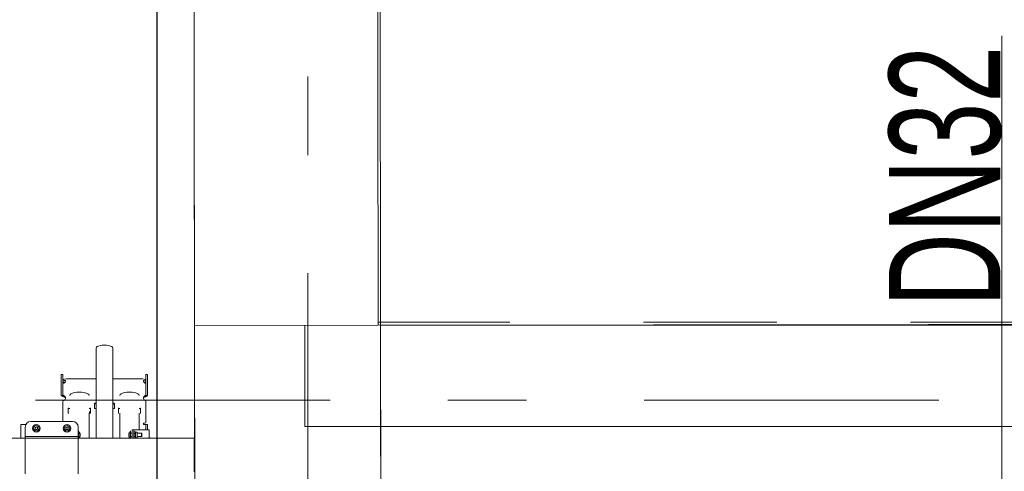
# Model space of a CAD drawing. Header units: millimetres. Extents: x 11681 to 15516, y 25095 to 29743.
# Tile 86 of 96: x 12873 to 13050, y 28112 to 28193. Entities that reach past the tile are written whole.
import ezdxf
from ezdxf.lldxf.tags import DXFTag

# ---------------------------------------------------------------- set-up
doc = ezdxf.new("R2010")
doc.units = ezdxf.units.MM
for name, pattern in [('Przerywana', [48, 24, -24]), ('Przerywana podwójnie', [109.361107, 52.916665, -21.166666, 14.111111, -21.166666]), ('Wipeout_Contour', [100, 0, -100])]:
    doc.linetypes.add(name, pattern=pattern)
for name, color, linetype, lineweight, true_color in [('00 - nowa technologia myjni_Nr_pióra__95', 7, 'Continuous', 20, 0x7c7c7c), ('103-Z Zakres opracowania_Nr_pióra__95', 7, 'Continuous', 140, 0x7c7c7c), ('410-K Osie główne_Nr_pióra__95', 7, 'Continuous', 0, 0x7c7c7c), ('420-K Ściany_Nr_pióra__95', 7, 'Continuous', 13, 0x7c7c7c), ('460 - Stropy_Nr_pióra__95', 7, 'Continuous', 13, 0x7c7c7c), ('Nowe_460 - Stropy_Nr_pióra__95', 7, 'Continuous', 13, 0x7c7c7c)]:
    doc.layers.add(name, color=color, linetype=linetype, lineweight=lineweight, true_color=true_color)
for name, color, linetype, lineweight in [('201-A Ppoż_Nr_pióra__31', 1, 'Continuous', 30), ('IS_Opisy_działek_Wodociag', 7, 'SOLID', 13), ('IS_Zimna_woda', 5, 'SOLID', 30), ('XREF', 8, 'Continuous', 9)]:
    doc.layers.add(name, color=color, linetype=linetype, lineweight=lineweight)
doc.layers.add('420-K Ściany', color=7, linetype='Continuous')
doc.styles.get("Standard").update_dxf_attribs({"font": 'arial.ttf'})
doc.linetypes.add('PPOZ REI 60', pattern='A,0,[1,A.01 RZUT PARTERU1.Shx,S=1.984127,R=0,X=0,Y=0],-400,0', length=400)
tags = doc.linetypes.add('SOLID', pattern=[10, 10, 0]).pattern_tags.tags
tags[6:7] = [DXFTag(74, 4), DXFTag(75, 0), DXFTag(340, '0'), DXFTag(46, 0.0), DXFTag(50, 0.0), DXFTag(44, 0.0), DXFTag(45, 0.0)]
tags[4:5] = [DXFTag(74, 4), DXFTag(75, 0), DXFTag(340, '0'), DXFTag(46, 0.0), DXFTag(50, 0.0), DXFTag(44, 0.0), DXFTag(45, 0.0)]

# ---------------------------------------------------------------- blocks, each defined once
blk = doc.blocks.new('parter 2025.10.15')
at = {"layer": '00 - nowa technologia myjni_Nr_pióra__95', "color": 8, "linetype": 'Continuous', "lineweight": 5}
for p, q in [((604.02, 2733.05), (604.02, 2743.17)), ((607.04, 2733.05), (607.04, 2743.17)), ((597.78, 2738.04), (597.78, 2738.4)), ((598.08, 2738.4), (597.78, 2738.4)), ((597.78, 2736.84), (597.78, 2738.04)), ((598.08, 2738.04), (598.08, 2738.4)), ((598.08, 2738.04), (598.08, 2736.84)), ((598.53, 2737.25), (598.53, 2737.25)), ((604.02, 2737.64), (599.08, 2737.64)), ((611.98, 2737.64), (607.04, 2737.64)), ((612.98, 2738.4), (612.98, 2738.04)), ((612.98, 2738.4), (613.28, 2738.4)), ((612.98, 2736.84), (612.98, 2738.04)), ((613.28, 2738.4), (613.28, 2738.04)), ((613.28, 2738.04), (613.28, 2736.84)), ((597.78, 2735.43), (597.78, 2736.84)), ((597.78, 2735.43), (597.78, 2734.71)), ((598.08, 2735.43), (598.08, 2736.84)), ((598.08, 2734.71), (598.08, 2735.43)), ((612.98, 2736.84), (612.98, 2735.43)), ((612.98, 2734.71), (612.98, 2735.43)), ((613.28, 2736.84), (613.28, 2735.43)), ((613.28, 2735.43), (613.28, 2734.71)), ((597.78, 2734.71), (597.78, 2734.66)), ((598.08, 2734.66), (597.78, 2734.66)), ((598.08, 2734.71), (598.08, 2734.66)), ((598.08, 2733.58), (598.08, 2730.6)), ((598.33, 2734.56), (598.33, 2734.37)), ((598.53, 2734.22), (598.53, 2734.22)), ((598.53, 2734.2), (598.53, 2734.22)), ((612.73, 2734.56), (612.73, 2734.37)), ((612.98, 2734.66), (612.98, 2734.71)), ((612.98, 2734.66), (613.28, 2734.66)), ((612.98, 2730.6), (612.98, 2733.58)), ((613.28, 2734.66), (613.28, 2734.71)), ((599.03, 2732.31), (599.03, 2731.56)), ((599.28, 2732.31), (599.13, 2732.31)), ((602.93, 2732.31), (602.78, 2732.31)), ((602.78, 2731.74), (603.03, 2731.74)), ((602.78, 2731.63), (603.03, 2731.63)), ((603, 2731.49), (603, 2731.63)), ((603.03, 2731.56), (603.03, 2732.31)), ((603.73, 2733.16), (603.73, 2732.41)), ((604.02, 2733.25), (603.83, 2733.25)), ((604.02, 2733.15), (603.83, 2733.15)), ((604.02, 2732.31), (603.83, 2732.31)), ((604.02, 2726.98), (604.02, 2733.05)), ((607.23, 2733.25), (607.04, 2733.25)), ((607.23, 2733.15), (607.04, 2733.15)), ((607.04, 2726.98), (607.04, 2733.05)), ((607.23, 2732.31), (607.04, 2732.31)), ((607.33, 2732.41), (607.33, 2733.16)), ((608.03, 2732.31), (608.03, 2731.56)), ((608.28, 2732.31), (608.13, 2732.31)), ((611.93, 2732.31), (611.78, 2732.31)), ((612.03, 2731.56), (612.03, 2732.31)), ((599.8, 2729.98), (592.3, 2729.98)), ((598.08, 2730.6), (598.08, 2730.33)), ((598.08, 2730.33), (598.08, 2729.98)), ((602.78, 2726.98), (602.78, 2731.47)), ((608.28, 2726.98), (608.28, 2731.47)), ((611.78, 2728.47), (611.78, 2731.47)), ((612.98, 2730.33), (612.98, 2730.6)), ((612.98, 2729.87), (612.98, 2730.33)), ((590.53, 2729.42), (590.53, 2726.98)), ((591.08, 2729.42), (590.53, 2729.42)), ((591.4, 2729.42), (591.08, 2729.42)), ((591.3, 2728.98), (591.3, 2727.53)), ((593.3, 2729.01), (593.1, 2728.89)), ((593.1, 2728.89), (593.1, 2728.66)), ((593.1, 2728.66), (593.3, 2728.54)), ((593.5, 2728.89), (593.3, 2729.01)), ((593.3, 2728.54), (593.5, 2728.66)), ((593.5, 2728.66), (593.5, 2728.89)), ((598.8, 2729.01), (598.6, 2728.89)), ((598.6, 2728.89), (598.6, 2728.66)), ((598.6, 2728.66), (598.8, 2728.54)), ((599, 2728.89), (598.8, 2729.01)), ((598.8, 2728.54), (599, 2728.66)), ((599, 2728.66), (599, 2728.89)), ((600.8, 2727.53), (600.8, 2728.98)), ((600.83, 2728.25), (600.83, 2727.57)), ((600.93, 2728.25), (600.83, 2728.25)), ((600.93, 2727.57), (600.93, 2728.25)), ((610.13, 2728.25), (610.13, 2727.57)), ((610.13, 2728.25), (610.23, 2728.25)), ((610.23, 2727.57), (610.23, 2728.25)), ((610.83, 2728.47), (610.53, 2728.47)), ((610.53, 2728.47), (610.53, 2728.17)), ((610.53, 2728.17), (610.53, 2726.98)), ((611.08, 2728.47), (610.83, 2728.47)), ((610.83, 2728.47), (610.83, 2728.17)), ((610.83, 2728.17), (610.83, 2726.98)), ((610.83, 2728.02), (610.9, 2728.14)), ((610.9, 2728.14), (610.9, 2728.14)), ((611.06, 2728.14), (610.9, 2728.14)), ((611.06, 2728.14), (610.9, 2728.14)), ((611.06, 2728.14), (611.06, 2728.14)), ((611.09, 2728.07), (611.06, 2728.14)), ((613.03, 2728.47), (611.08, 2728.47)), ((612.63, 2729.67), (612.78, 2729.67)), ((612.73, 2729.47), (612.63, 2729.47)), ((612.73, 2729.47), (612.98, 2729.47)), ((612.98, 2729.47), (612.98, 2728.47)), ((612.98, 2729.47), (613.28, 2729.47)), ((613.58, 2728.47), (613.03, 2728.47)), ((613.28, 2729.47), (613.28, 2728.47)), ((613.58, 2726.98), (613.58, 2728.47)), ((522.27, 2726.98), (590.53, 2726.98)), ((604.83, 2726.98), (590.53, 2726.98)), ((590.53, 2726.98), (621.63, 2726.98)), ((591.3, 2727.53), (591.3, 2727.28)), ((591.3, 2727.28), (600.8, 2727.28)), ((591.3, 2727.28), (591.3, 2726.73)), ((591.3, 2726.73), (591.3, 2721.13)), ((600.83, 2727.87), (600.8, 2727.87)), ((600.8, 2727.28), (600.8, 2727.53)), ((600.8, 2726.73), (600.8, 2727.28)), ((600.83, 2727.27), (600.8, 2727.27)), ((600.8, 2726.98), (621.63, 2726.98)), ((600.8, 2721.13), (600.8, 2726.73)), ((600.83, 2727.57), (600.83, 2726.98)), ((600.93, 2726.98), (600.93, 2727.57)), ((601.16, 2727.8), (601.16, 2727.69)), ((601.16, 2727.69), (601.16, 2727.46)), ((601.16, 2727.46), (601.16, 2727.37)), ((601.16, 2727.37), (601.16, 2727.34)), ((609.9, 2727.77), (609.9, 2727.8)), ((609.9, 2727.69), (609.9, 2727.77)), ((609.9, 2727.45), (609.9, 2727.69)), ((609.9, 2727.34), (609.9, 2727.45)), ((610.13, 2727.57), (610.13, 2726.98)), ((610.23, 2727.87), (610.23, 2727.57)), ((610.23, 2727.87), (610.53, 2727.87)), ((610.23, 2726.98), (610.23, 2727.57)), ((610.23, 2727.57), (610.23, 2727.27)), ((610.23, 2727.27), (610.53, 2727.27)), ((610.83, 2727.35), (610.83, 2728.02)), ((610.83, 2727.13), (610.83, 2727.35)), ((610.83, 2727.13), (610.9, 2727)), ((610.9, 2727.84), (610.9, 2727.86)), ((611.06, 2727.86), (610.9, 2727.86)), ((611.06, 2727.84), (610.9, 2727.84)), ((610.9, 2727.27), (610.9, 2727.29)), ((611.06, 2727.29), (610.9, 2727.29)), ((611.06, 2727.27), (610.9, 2727.27)), ((611.06, 2727), (610.9, 2727)), ((611.06, 2727), (610.9, 2727)), ((611.06, 2727.84), (611.06, 2727.86)), ((611.06, 2727.27), (611.06, 2727.29)), ((611.06, 2727.29), (611.06, 2727.29)), ((611.09, 2727.07), (611.06, 2727)), ((611.09, 2728), (611.09, 2728.07)), ((611.35, 2728.07), (611.09, 2728.07)), ((611.09, 2727.57), (611.09, 2728)), ((611.09, 2727.33), (611.09, 2727.57)), ((611.09, 2727.14), (611.09, 2727.33)), ((611.09, 2727.07), (611.09, 2727.14)), ((611.35, 2727.07), (611.09, 2727.07)), ((611.43, 2727.37), (611.43, 2727.99)), ((611.43, 2727.87), (612.18, 2727.87)), ((611.43, 2727.15), (611.43, 2727.37)), ((611.43, 2727.27), (612.18, 2727.27)), ((612.18, 2727.87), (612.18, 2727.57)), ((612.23, 2727.82), (612.18, 2727.87)), ((612.18, 2727.57), (612.18, 2727.27)), ((612.23, 2727.32), (612.18, 2727.27)), ((612.23, 2727.82), (612.23, 2727.57)), ((612.23, 2727.81), (612.23, 2727.57)), ((612.23, 2727.57), (612.23, 2727.33)), ((612.23, 2727.57), (612.23, 2727.32)), ((613.58, 2727), (613.58, 2727.07)), ((613.7, 2727.07), (613.58, 2727.07)), ((613.58, 2726.98), (613.58, 2727)), ((613.7, 2727), (613.7, 2727.07)), ((613.74, 2727.03), (613.7, 2727.07)), ((613.74, 2727.03), (613.7, 2727.07)), ((613.7, 2726.98), (613.7, 2727)), ((613.74, 2726.98), (613.74, 2727.03)), ((621.63, 2726.98), (621.63, 2725.98)), ((621.63, 2725.98), (621.63, 2721.98)), ((591.3, 2721.13), (591.3, 2720.58)), ((600.8, 2720.58), (600.8, 2721.13)), ((621.63, 2721.98), (621.63, 2720.98))]:
    blk.add_line(p, q, dxfattribs=at)
for points in [[(598.08, 2737.09), (598.09, 2737.03), (598.1, 2736.97), (598.11, 2736.95), (598.13, 2736.93), (598.16, 2736.9), (598.2, 2736.89), (598.25, 2736.89), (598.3, 2736.91), (598.33, 2736.93)], [(598.53, 2737.25), (598.53, 2737.28), (598.52, 2737.31), (598.51, 2737.33), (598.48, 2737.34)], [(612.58, 2737.34), (612.56, 2737.33), (612.54, 2737.32), (612.54, 2737.3), (612.53, 2737.26), (612.53, 2737.25)], [(612.73, 2736.93), (612.78, 2736.9), (612.82, 2736.89), (612.85, 2736.88), (612.87, 2736.89), (612.89, 2736.89), (612.91, 2736.9), (612.93, 2736.92), (612.94, 2736.93), (612.96, 2736.96), (612.97, 2736.98), (612.98, 2737.04), (612.98, 2737.09)], [(598.33, 2734.37), (598.16, 2734.44), (598.07, 2734.47), (598.01, 2734.51), (597.96, 2734.54), (597.91, 2734.57), (597.86, 2734.61), (597.83, 2734.63), (597.81, 2734.66)], [(598.33, 2734.56), (598.31, 2734.58), (598.25, 2734.62), (598.2, 2734.65), (598.12, 2734.71), (598.09, 2734.72), (598.09, 2734.73), (598.08, 2734.73)], [(598.53, 2734.22), (598.53, 2734.28), (598.53, 2734.3), (598.52, 2734.34)], [(598.52, 2734.1), (598.53, 2734.17), (598.53, 2734.22)], [(612.54, 2734.34), (612.53, 2734.31), (612.53, 2734.24), (612.53, 2734.22)], [(612.53, 2734.22), (612.53, 2734.16), (612.54, 2734.1)], [(612.98, 2734.73), (612.98, 2734.73), (612.97, 2734.72), (612.91, 2734.68), (612.84, 2734.64), (612.79, 2734.61), (612.73, 2734.56)], [(613.26, 2734.66), (613.21, 2734.61), (613.14, 2734.56), (613.05, 2734.51), (612.95, 2734.46), (612.88, 2734.43), (612.73, 2734.37)], [(610.9, 2727.86), (610.88, 2727.91), (610.87, 2727.94), (610.86, 2728), (610.87, 2728.06), (610.88, 2728.1), (610.9, 2728.14)], [(611.09, 2728), (611.08, 2728.06), (611.06, 2728.14)], [(610.9, 2727.29), (610.88, 2727.38), (610.87, 2727.45), (610.86, 2727.57), (610.87, 2727.68), (610.88, 2727.76), (610.9, 2727.84)], [(610.9, 2727), (610.88, 2727.04), (610.87, 2727.08), (610.86, 2727.14), (610.87, 2727.19), (610.88, 2727.23), (610.9, 2727.27)], [(611.06, 2727.86), (611.08, 2727.94), (611.09, 2728)], [(611.09, 2727.57), (611.08, 2727.68), (611.06, 2727.84)], [(611.06, 2727.29), (611.08, 2727.45), (611.09, 2727.57)], [(611.09, 2727.14), (611.08, 2727.19), (611.06, 2727.27)], [(611.06, 2727), (611.08, 2727.08), (611.09, 2727.14)]]:
    blk.add_lwpolyline(points, dxfattribs=at)
for centre, radius in [((593.3, 2728.78), 0.68), ((593.3, 2728.78), 0.493), ((598.8, 2728.78), 0.68), ((598.8, 2728.78), 0.493)]:
    blk.add_circle(centre, radius, dxfattribs=at)
for centre, radius, start, end in [((598.2, 2737.25), 0.331, 327.8924, 0.474), ((612.86, 2737.25), 0.331, 179.526, 212.1075), ((598.09, 2734.72), 0.00314, 101.0441, 195.6522), ((598.12, 2734.02), 0.422, 13.6648, 16.5226), ((612.95, 2734.02), 0.424, 163.4854, 166.3115), ((612.98, 2734.72), 0.00313, 344.3608, 78.8818), ((592.3, 2728.98), 1, 90, 180), ((599.8, 2728.98), 1, 0, 90), ((612.78, 2729.87), 0.2, 270, 0), ((593.3, 2728.78), 0.231, 30, 210), ((593.3, 2728.78), 0.231, 210, 270), ((593.3, 2728.78), 0.231, 270, 30), ((598.8, 2728.78), 0.231, 30, 210), ((598.8, 2728.78), 0.231, 210, 270), ((598.8, 2728.78), 0.231, 270, 30), ((612.63, 2729.57), 0.1, 90, 270), ((600.65, 2727.59), 0.55, 22.7311, 59.7253), ((600.65, 2727.55), 0.55, 300.2747, 337.2689), ((610.41, 2727.59), 0.55, 120.2747, 157.2689), ((610.41, 2727.55), 0.55, 202.7311, 239.7253), ((611.35, 2727.99), 0.0812, 0, 90), ((611.35, 2727.15), 0.0812, 270, 0)]:
    blk.add_arc(centre, radius, start, end, dxfattribs=at)
for centre, major_axis, ratio, start_param, end_param in [((605.53, 2743.17), (1.51, 0), 0.34202, 0, 3.141593), ((599.08, 2737.47), (-1, 0), 0.173648, 4.712389, 6.283185), ((598.28, 2737.42), (-0.2, 0), 0.173648, 0, 1.209157), ((598.28, 2737.12), (-0.2, 0), 0.173648, 0, 1.209157), ((598.03, 2737.31), (0.5, 0), 0.173648, 0.454624, 1.209157), ((598.03, 2737.01), (0.5, 0), 0.173648, 0.506996, 1.209157), ((598.03, 2737.24), (0.5, 0), 0.766044, 5.350068, 5.828561), ((611.98, 2737.47), (-1, 0), 0.173648, 3.141593, 4.712389), ((613.03, 2737.31), (0.5, 0), 0.173648, 1.932436, 2.686968), ((613.03, 2737.24), (0.5, 0), 0.766044, 3.596217, 4.07471), ((613.03, 2737.01), (0.5, 0), 0.173648, 1.932436, 2.634596), ((612.78, 2737.42), (-0.2, 0), 0.173648, 1.932436, 3.141593), ((612.78, 2737.12), (-0.2, 0), 0.173648, 1.932436, 3.141593), ((601.03, 2734.67), (1.75, 0), 0.34202, 0, 3.141593), ((610.03, 2734.67), (1.75, 0), 0.34202, 0, 3.141593), ((598.28, 2733.58), (-0.2, 0), 0.939693, 5.074029, 6.283185), ((598.03, 2734.2), (0.5, 0), 0.939693, 5.074029, 6.061819), ((598.03, 2734.25), (0.5, 0), 0.766044, 0.221366, 0.933118), ((598.03, 2734.06), (0.5, 0), 0.766044, 0.221366, 0.933118), ((613.03, 2734.25), (0.5, 0), 0.766044, 2.208475, 2.920227), ((613.03, 2734.06), (0.5, 0), 0.766044, 2.208475, 2.920227), ((613.03, 2734.2), (0.5, 0), 0.939693, 3.362959, 4.350749), ((612.78, 2733.58), (-0.2, 0), 0.939693, 3.141593, 4.350749), ((599.13, 2732.31), (0.0999, 0), 0.939693, 1.570796, 3.141593), ((599.13, 2732.21), (0.0999, 0), 0.939693, 1.570796, 3.141593), ((602.93, 2732.31), (0.0999, 0), 0.939693, 0, 1.570796), ((602.93, 2732.21), (0.0999, 0), 0.939693, 0, 1.570796), ((603.83, 2733.16), (0.0999, 0), 0.939693, 1.570796, 3.141593), ((603.83, 2733.06), (0.0999, 0), 0.939693, 1.570796, 3.141593), ((603.83, 2732.41), (-0.0999, 0), 0.939693, 0, 1.570796), ((607.23, 2733.16), (0.0999, 0), 0.939693, 0, 1.570796), ((607.23, 2733.06), (0.0999, 0), 0.939693, 0, 1.570796), ((607.23, 2732.41), (-0.0999, 0), 0.939693, 1.570796, 3.141593), ((608.13, 2732.31), (0.0999, 0), 0.939693, 1.570796, 3.141593), ((608.13, 2732.21), (0.0999, 0), 0.939693, 1.570796, 3.141593), ((611.93, 2732.31), (0.0999, 0), 0.939693, 0, 1.570796), ((611.93, 2732.21), (0.0999, 0), 0.939693, 0, 1.570796), ((599.13, 2731.56), (-0.0999, 0), 0.939693, 0, 1.570796), ((602.93, 2731.56), (-0.0999, 0), 0.939693, 1.570796, 3.141593), ((608.13, 2731.56), (-0.0999, 0), 0.939693, 0, 1.570796), ((611.93, 2731.56), (-0.0999, 0), 0.939693, 1.570796, 3.141593)]:
    blk.add_ellipse(centre, major_axis=major_axis, ratio=ratio, start_param=start_param, end_param=end_param, dxfattribs=at)
blk.add_point((610.9, 2727.29), dxfattribs=at)
at = {"layer": '103-Z Zakres opracowania_Nr_pióra__95', "color": 8, "linetype": 'Przerywana', "lineweight": 5}
blk.add_lwpolyline([(-45.53, 3079.65), (654.37, 3079.65), (654.37, 2747.81), (1099.75, 2747.81), (1099.75, 2276.77), (655.29, 2276.77), (655.29, -103.95), (-45.53, -103.95)], close=True, dxfattribs=at)
at = {"layer": '201-A Ppoż_Nr_pióra__31', "color": 8, "linetype": 'PPOZ REI 60', "lineweight": 5}
for p, q in [((641.51, 3068.97), (641.51, 2729.08)), ((641.51, 2729.08), (1082.63, 2729.08))]:
    blk.add_line(p, q, dxfattribs=at)
at = {"layer": '410-K Osie główne_Nr_pióra__95', "color": 8, "linetype": 'Przerywana podwójnie', "lineweight": 5}
blk.add_line((-63, 2733.81), (1039.92, 2733.81), dxfattribs=at)
at = {"color": 8, "linetype": 'Wipeout_Contour', "lineweight": 5, "ltscale": 11788.066653}
blk.add_wipeout([(621.38, 3006.65), (621.7, 2747.21), (654.7, 2747.25), (654.38, 3006.65)], dxfattribs=at).dxf.layer = '420-K Ściany'
at = {"layer": '410-K Osie główne_Nr_pióra__95', "color": 8, "linetype": 'Przerywana podwójnie', "lineweight": 5}
blk.add_line((642.06, 3303.44), (642.06, -164.96), dxfattribs=at)
at = {"layer": '420-K Ściany_Nr_pióra__95', "color": 8, "linetype": 'Continuous', "lineweight": 5}
blk.add_line((654.7, 2747.25), (621.7, 2747.21), dxfattribs=at)
blk.add_line((654.7, 2747.25), (621.7, 2747.21), dxfattribs=at)
at = {"layer": '420-K Ściany_Nr_pióra__95', "color": 8, "linetype": 'Continuous', "lineweight": 5, "flags": 128}
for points in [[(621.38, 3006.65), (621.7, 2747.21)], [(621.38, 3006.65), (621.76, 2700.7)], [(654.7, 2747.25), (654.38, 3006.65)], [(654.7, 2747.25), (654.38, 3006.65)], [(1099.75, 2747.81), (654.7, 2747.25)], [(621.75, 2714.21), (621.7, 2747.21)]]:
    blk.add_lwpolyline(points, dxfattribs=at)
at = {"layer": '460 - Stropy_Nr_pióra__95', "color": 8, "linetype": 'Continuous', "lineweight": 5, "flags": 128}
blk.add_lwpolyline([(6.75, 7.87), (658.57, 7.05), (655.73, 2276.77), (655.14, 2747.25), (654.75, 3058.7), (10.58, 3058.7)], close=True, dxfattribs=at)
at = {"layer": 'Nowe_460 - Stropy_Nr_pióra__95', "color": 8, "linetype": 'Continuous', "lineweight": 5, "flags": 128}
blk.add_lwpolyline([(1099.75, 2747.25), (655.14, 2747.25), (655.73, 2276.77), (1099.75, 2276.77)], close=True, dxfattribs=at)

msp = doc.modelspace()

# ---------------------------------------------------------------- block references
at = {"layer": 'XREF'}
msp.add_blockref('parter 2025.10.15', (12282.34, 25390.78), dxfattribs=at)

# ---------------------------------------------------------------- next in the draw order: linework, layer by layer
at = {"layer": 'IS_Opisy_działek_Wodociag', "ltscale": 0.01}
msp.add_lwpolyline([(13049.12, 28100.54), (13049.12, 28100.54), (13049.12, 28189.98)], dxfattribs=at)
at = {"layer": 'IS_Zimna_woda', "ltscale": 10}
msp.add_lwpolyline([(12897.36, 25496.05), (12897.36, 28392.44)], dxfattribs=at)

# ---------------------------------------------------------------- next in the draw order: texts
at = {"layer": 'IS_Opisy_działek_Wodociag', "ltscale": 10, "insert": (13049.12, 28188.17), "char_height": 20, "attachment_point": 9, "rotation": 90, "line_spacing_factor": 0.75}
msp.add_mtext('\\C5;\\fArial Narrow|b0|i0;\\W0.8;DN32', dxfattribs=at)

doc.saveas('drawing.dxf')
